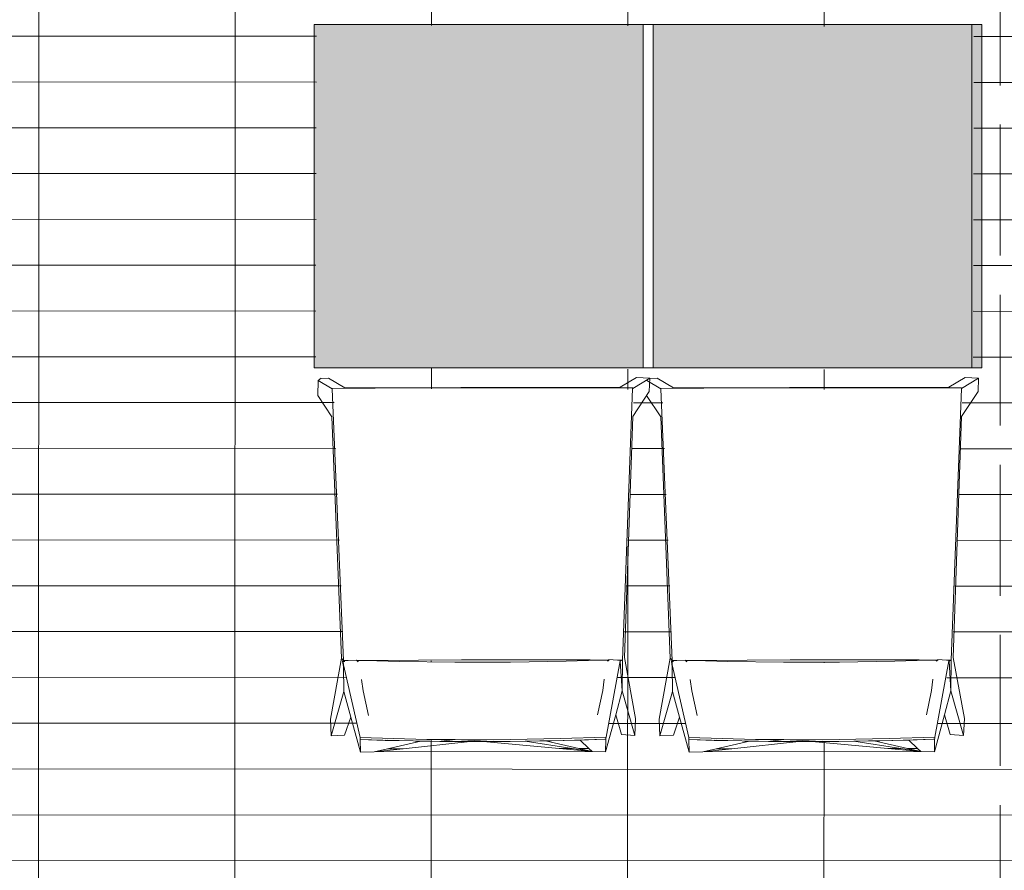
# Model space of a CAD drawing. Header units: millimetres. Extents: x -19278 to 18011, y -32369 to 41467.
# Tile 20 of 64: x -15604 to -14100, y 9336 to 10636. Entities that reach past the tile are written whole.
import ezdxf
from ezdxf.xclip import XClip

# ---------------------------------------------------------------- set-up
doc = ezdxf.new("R2010")
doc.units = ezdxf.units.MM
doc.header["$MEASUREMENT"] = 0
doc.header["$XCLIPFRAME"] = 0
doc.linetypes.add('Przerywana długa', pattern=[260, 200, -60])
for name, color, linetype in [('2D - Rysunki i Obrazki', 7, 'Continuous'), ('PT.A.01_1_Rzuty - ogródek_Nr_pióra__7', 7, 'Continuous'), ('PT.A.01_1_Wnętrze - umeblowanie_Nr_pióra__19', 7, 'Continuous')]:
    doc.layers.add(name, color=color, linetype=linetype)
doc.layers.add('PT.A.01_1_0_Nr_pióra__92_Nr_pióra__11', color=7, linetype='Continuous', lineweight=18, true_color=0xbf8080)
doc.layers.add('PT.A.01_1_Rzuty - ogródek_Nr_pióra__1_Nr_pióra__7', color=7, linetype='Continuous', lineweight=18)
doc.layers.add('PT.A.01_1_Wnętrze - umeblowanie_Nr_pióra__1_Nr_pióra__7', color=7, linetype='Continuous', lineweight=18)

# ---------------------------------------------------------------- blocks, each defined once
blk = doc.blocks.new('Rysunek_1_1', base_point=(2114.4, 3072.6))
at = {"layer": 'PT.A.01_1_Rzuty - ogródek_Nr_pióra__7', "linetype": 'Continuous', "lineweight": 0, "true_color": 0x000000}
h = blk.add_hatch(dxfattribs=at)
h.set_pattern_fill('Siatka_60x120_kopia_kopi_DE', color=18, style=0, pattern_type=2)
h.set_pattern_definition([(359.9746, (-15575.81, 9211.21), (0.031, 70), []), (89.975, (-15575.8, 9211.2), (-300, 0.133), [])])
h.paths.add_polyline_path([(-17056.4, 7416.9), (-17056.4, 6916.1), (-16411.8, 6915.6), (-16411.8, 7415.6), (-15360.6, 7415.6), (-15361.8, 6915.6), (-15161.8, 6915.1), (-15161.8, 7415.6), (-14111.7, 7415.6), (-14111.7, 6916.2), (-14056.4, 6916.1), (-14056.4, 11317), (-15306.4, 11317), (-15306.4, 11617), (-16556.4, 11617), (-16556.4, 7416.9)])
h.paths.add_polyline_path([(-16320.8, 7687.1), (-16320.8, 7692.2), (-16318.8, 7692.2), (-15898.2, 7692), (-15919.9, 7575.4), (-15989.3, 7573.3), (-16091.4, 7572), (-16193.5, 7572.8), (-16295.6, 7575.6)], flags=0)
h.paths.add_polyline_path([(-16320.8, 7693.3), (-16336.8, 8108.5), (-16336.8, 8109.2), (-16271.4, 8109.6), (-16205.9, 8109.8), (-16140.2, 8109.9), (-16074.6, 8109.9), (-16009, 8109.7), (-15943.4, 8109.4), (-15878, 8108.9), (-15878, 8108.2), (-15894.5, 7693.1), (-15901.9, 7693.1), (-15915.1, 7693.9), (-15915.1, 7693.2), (-15943.6, 7693.4), (-16009.2, 7693.8), (-16074.8, 7694), (-16140.5, 7694), (-16206.1, 7693.9), (-16271.7, 7693.6), (-16300.2, 7693.5), (-16300.2, 7694.1), (-16313.4, 7693.4)], flags=0)
h.paths.add_polyline_path([(-15861.9, 8140), (-16364.1, 8141.1), (-16362.9, 8665.6), (-15860.7, 8664.4)], flags=0)
h.paths.add_polyline_path([(-16335.5, 8697.4), (-16335.5, 8698.1), (-16317.4, 9113.2), (-16310.1, 9113.1), (-16296.9, 9112.4), (-16296.9, 9113), (-16268.3, 9112.7), (-16202.8, 9112.1), (-16137.2, 9111.7), (-16071.5, 9111.4), (-16005.9, 9111.3), (-15940.3, 9111.3), (-15911.8, 9111.4), (-15911.8, 9110.8), (-15898.6, 9111.4), (-15891.2, 9111.5), (-15876.6, 8696.2), (-15876.6, 8695.6), (-15942, 8695.4), (-16007.6, 8695.4), (-16073.2, 8695.5), (-16138.9, 8695.8), (-16204.5, 8696.2), (-16270, 8696.7)], flags=0)
h.paths.add_polyline_path([(-16315.5, 9114.3), (-16317.5, 9114.3), (-16317.4, 9119.4), (-16291.7, 9230.8), (-16189.6, 9233.2), (-16087.5, 9233.4), (-15985.4, 9231.7), (-15916, 9229.3), (-15894.9, 9112.6)], flags=0)
h.paths.add_polyline_path([(-15116.6, 7684.3), (-15116.7, 7689.4), (-15114.6, 7689.4), (-14694.1, 7689.2), (-14715.7, 7572.5), (-14785.2, 7570.5), (-14887.3, 7569.2), (-14989.4, 7570), (-15091.4, 7572.8)], flags=0)
h.paths.add_polyline_path([(-15109.3, 7690.6), (-15116.6, 7690.5), (-15132.7, 8105.7), (-15132.7, 8106.4), (-15067.3, 8106.8), (-15001.7, 8107), (-14936.1, 8107.1), (-14870.4, 8107.1), (-14804.8, 8106.9), (-14739.3, 8106.6), (-14673.8, 8106.1), (-14673.8, 8105.4), (-14690.4, 7690.3), (-14697.7, 7690.3), (-14710.9, 7691), (-14711, 7690.4), (-14739.5, 7690.6), (-14805.1, 7691), (-14870.7, 7691.1), (-14936.3, 7691.2), (-15002, 7691.1), (-15067.5, 7690.8), (-15096, 7690.7), (-15096.1, 7691.3)], flags=0)
h.paths.add_polyline_path([(-15159.9, 8138.3), (-15158.7, 8662.8), (-14154.4, 8660.4), (-14155.6, 8136)], flags=0)
h.paths.add_polyline_path([(-15131.3, 8694.6), (-15131.3, 8695.3), (-15113.3, 9110.4), (-15106, 9110.3), (-15092.8, 9109.5), (-15092.7, 9110.2), (-15064.2, 9109.9), (-14998.7, 9109.3), (-14933, 9108.9), (-14867.4, 9108.6), (-14801.7, 9108.5), (-14736.2, 9108.5), (-14707.7, 9108.6), (-14707.6, 9108), (-14694.4, 9108.6), (-14687.1, 9108.6), (-14672.5, 8693.4), (-14672.5, 8692.8), (-14737.9, 8692.6), (-14803.4, 8692.6), (-14869.1, 8692.7), (-14934.7, 8692.9), (-15000.4, 8693.4), (-15065.9, 8693.9)], flags=0)
h.paths.add_polyline_path([(-15111.3, 9111.5), (-15113.4, 9111.5), (-15113.3, 9116.6), (-15087.6, 9228), (-14985.5, 9230.3), (-14883.4, 9230.6), (-14781.3, 9228.9), (-14711.9, 9226.5), (-14690.7, 9109.8)], flags=0)
h.paths.add_polyline_path([(-15083.5, 9538), (-15108.7, 9649.5), (-15108.7, 9654.6), (-15106.7, 9654.6), (-14686.1, 9654.4), (-14707.8, 9537.7), (-14777.2, 9535.7), (-14879.3, 9534.4), (-14981.4, 9535.2)], flags=0)
h.paths.add_polyline_path([(-15108.7, 9655.7), (-15124.7, 10070.9), (-15124.7, 10071.6), (-15059.3, 10072), (-14993.8, 10072.2), (-14928.1, 10072.3), (-14862.5, 10072.3), (-14796.9, 10072.1), (-14731.3, 10071.8), (-14665.9, 10071.3), (-14665.9, 10070.6), (-14682.4, 9655.5), (-14689.8, 9655.5), (-14703, 9656.2), (-14703, 9655.6), (-14731.5, 9655.8), (-14797.1, 9656.2), (-14862.7, 9656.3), (-14928.4, 9656.4), (-14994, 9656.3), (-15059.6, 9656), (-15088.1, 9655.8), (-15088.1, 9656.5), (-15101.3, 9655.8)], flags=0)
h.paths.add_polyline_path([(-15152, 10103.5), (-15150.8, 10628), (-14146.4, 10625.6), (-14147.7, 10101.2)], flags=0)
h.paths.add_polyline_path([(-14614.5, 7683.1), (-14614.5, 7688.3), (-14612.5, 7688.2), (-14191.9, 7688), (-14213.6, 7571.4), (-14283, 7569.3), (-14385.1, 7568), (-14487.2, 7568.8), (-14589.3, 7571.6)], flags=0)
h.paths.add_polyline_path([(-14614.5, 7689.3), (-14630.5, 8104.5), (-14630.5, 8105.2), (-14565.1, 8105.6), (-14499.6, 8105.8), (-14433.9, 8106), (-14368.3, 8105.9), (-14302.6, 8105.7), (-14237.1, 8105.4), (-14171.7, 8104.9), (-14171.7, 8104.3), (-14188.2, 7689.1), (-14195.6, 7689.2), (-14208.8, 7689.9), (-14208.8, 7689.3), (-14237.3, 7689.4), (-14302.9, 7689.8), (-14368.5, 7690), (-14434.2, 7690), (-14499.8, 7689.9), (-14565.4, 7689.6), (-14593.9, 7689.5), (-14593.9, 7690.1), (-14607.1, 7689.4)], flags=0)
h.paths.add_polyline_path([(-15123.4, 10659.8), (-15123.4, 10660.5), (-15105.3, 11075.6), (-15098, 11075.5), (-15084.8, 11074.7), (-15084.8, 11075.4), (-15056.2, 11075.1), (-14990.7, 11074.5), (-14925.1, 11074.1), (-14859.4, 11073.8), (-14793.8, 11073.7), (-14728.2, 11073.7), (-14699.7, 11073.8), (-14699.7, 11073.2), (-14686.5, 11073.8), (-14679.1, 11073.8), (-14664.5, 10658.6), (-14664.5, 10657.9), (-14729.9, 10657.8), (-14795.5, 10657.7), (-14861.1, 10657.9), (-14926.8, 10658.1), (-14992.4, 10658.6), (-15057.9, 10659.1)], flags=0)
h.paths.add_polyline_path([(-14629.2, 8693.5), (-14629.1, 8694.1), (-14611.1, 9109.2), (-14603.8, 9109.1), (-14590.6, 9108.4), (-14590.6, 9109), (-14562, 9108.7), (-14496.5, 9108.1), (-14430.9, 9107.7), (-14365.2, 9107.4), (-14299.6, 9107.3), (-14234, 9107.3), (-14205.5, 9107.4), (-14205.5, 9106.8), (-14192.3, 9107.4), (-14184.9, 9107.5), (-14170.3, 8692.2), (-14170.3, 8691.6), (-14235.7, 8691.4), (-14301.3, 8691.4), (-14366.9, 8691.5), (-14432.6, 8691.8), (-14498.2, 8692.2), (-14563.7, 8692.7)], flags=0)
h.paths.add_polyline_path([(-15103.4, 11076.7), (-15105.4, 11076.7), (-15105.3, 11081.8), (-15079.6, 11193.2), (-14977.5, 11195.5), (-14875.4, 11195.8), (-14773.3, 11194.1), (-14703.9, 11191.7), (-14682.8, 11074.9)], flags=0)
h.paths.add_polyline_path([(-14611.2, 9110.3), (-14611.1, 9115.4), (-14585.4, 9226.9), (-14483.3, 9229.2), (-14381.2, 9229.4), (-14279.1, 9227.7), (-14209.7, 9225.3), (-14188.6, 9108.6), (-14609.1, 9110.3)], flags=0)
h.paths.add_polyline_path([(-14606.5, 9648.3), (-14606.6, 9653.5), (-14604.5, 9653.4), (-14183.9, 9653.2), (-14205.6, 9536.6), (-14275, 9534.5), (-14377.1, 9533.2), (-14479.2, 9534), (-14581.3, 9536.8)], flags=0)
h.paths.add_polyline_path([(-14599.2, 9654.6), (-14606.5, 9654.5), (-14622.6, 10069.7), (-14622.6, 10070.4), (-14557.2, 10070.8), (-14491.6, 10071), (-14426, 10071.1), (-14360.3, 10071.1), (-14294.7, 10070.9), (-14229.1, 10070.6), (-14163.7, 10070.1), (-14163.7, 10069.4), (-14180.3, 9654.3), (-14187.6, 9654.4), (-14200.8, 9655.1), (-14200.8, 9654.5), (-14229.4, 9654.6), (-14294.9, 9655), (-14360.6, 9655.2), (-14426.2, 9655.2), (-14491.8, 9655.1), (-14557.4, 9654.8), (-14585.9, 9654.7), (-14586, 9655.3)], flags=0)
h.paths.add_polyline_path([(-14555.8, 10657.9), (-14621.2, 10658.7), (-14621.2, 10659.3), (-14603.2, 11074.4), (-14595.9, 11074.3), (-14582.6, 11073.6), (-14582.6, 11074.2), (-14554.1, 11073.9), (-14488.5, 11073.3), (-14422.9, 11072.9), (-14357.3, 11072.6), (-14291.6, 11072.5), (-14226.1, 11072.5), (-14197.5, 11072.6), (-14197.5, 11072), (-14184.3, 11072.6), (-14177, 11072.7), (-14162.4, 10657.4), (-14162.4, 10656.8), (-14227.8, 10656.6), (-14293.3, 10656.6), (-14359, 10656.7), (-14424.6, 10657), (-14490.2, 10657.4)], flags=0)
h.paths.add_polyline_path([(-14601.2, 11075.5), (-14603.3, 11075.5), (-14603.2, 11080.6), (-14577.4, 11192.1), (-14475.4, 11194.4), (-14373.3, 11194.6), (-14271.2, 11192.9), (-14201.7, 11190.5), (-14180.6, 11073.8)], flags=0)
at = {"layer": 'PT.A.01_1_Wnętrze - umeblowanie_Nr_pióra__19', "linetype": 'Continuous', "lineweight": 0, "true_color": 0xffffff}
for points in [[(-15154.1, 10629), (-15154.1, 10104.5), (-14651.9, 10104.5), (-14651.9, 10629)], [(-14636.5, 10629), (-14636.5, 10104.5), (-14134.3, 10104.5), (-14134.3, 10629)]]:
    blk.add_hatch(color=7, dxfattribs=at).paths.add_polyline_path(points)
at = {"layer": 'PT.A.01_1_0_Nr_pióra__92_Nr_pióra__11', "linetype": 'Przerywana długa', "flags": 128}
blk.add_lwpolyline([(-14106.4, 7416.1), (-14106.4, 11617)], dxfattribs=at)
at = {"layer": 'PT.A.01_1_Rzuty - ogródek_Nr_pióra__1_Nr_pióra__7', "linetype": 'Continuous'}
for p, q in [((-15154.1, 10629), (-14651.9, 10629)), ((-15154.1, 10629), (-15154.1, 10104.5)), ((-14651.9, 10629), (-14149.8, 10629)), ((-14651.9, 10629), (-14651.9, 10104.5)), ((-14651.9, 10629), (-14651.9, 10104.5)), ((-14149.8, 10629), (-14149.8, 10104.5)), ((-14651.9, 10104.5), (-15154.1, 10104.5)), ((-14149.8, 10104.5), (-14651.9, 10104.5)), ((-15148.7, 10061.8), (-15148.4, 10084.9)), ((-15148.4, 10084.9), (-15143.7, 10088.7)), ((-15126.9, 10072), (-15148.4, 10084.9)), ((-15143.7, 10088.2), (-15132.6, 10088.7)), ((-15143.7, 10088.7), (-15143.7, 10088.2)), ((-15107.7, 10073.8), (-15132.6, 10088.7)), ((-14662.1, 10089.5), (-14686.9, 10074.6)), ((-14641.5, 10088.7), (-14667.7, 10072.8)), ((-14662.1, 10089.5), (-14641.5, 10088.7)), ((-14624.7, 10072), (-14646.3, 10084.9)), ((-14641.5, 10088.7), (-14642.4, 10068.1)), ((-14641.5, 10088.2), (-14630.4, 10088.7)), ((-14641.5, 10088.7), (-14641.5, 10088.2)), ((-14605.6, 10073.8), (-14630.4, 10088.7)), ((-14160, 10089.5), (-14184.7, 10074.6)), ((-14139.3, 10088.7), (-14165.6, 10072.8)), ((-14160, 10089.5), (-14139.3, 10088.7)), ((-14139.3, 10088.7), (-14140.2, 10068.1)), ((-15061.4, 10073.4), (-15126.9, 10072.8)), ((-15126.7, 10072.6), (-15126.9, 10072.8)), ((-15126.9, 10072.8), (-15126.9, 10072)), ((-15061.3, 10073.2), (-15126.7, 10072.6)), ((-15126.7, 10072.6), (-15126.7, 10071.9)), ((-15109.7, 9656.8), (-15126.7, 10071.9)), ((-14686.9, 10074.6), (-15107.7, 10073.8)), ((-14995.9, 10073.8), (-15061.4, 10073.4)), ((-14995.8, 10073.6), (-15061.3, 10073.2)), ((-14930.2, 10074.1), (-14995.9, 10073.8)), ((-14930.2, 10073.8), (-14995.8, 10073.6)), ((-14864.5, 10074.2), (-14930.2, 10074.1)), ((-14864.5, 10073.9), (-14930.2, 10073.8)), ((-14798.8, 10074.2), (-14864.5, 10074.2)), ((-14798.9, 10073.9), (-14864.5, 10073.9)), ((-14733.3, 10073.7), (-14798.9, 10073.9)), ((-14733.2, 10074), (-14798.8, 10074.2)), ((-14667.9, 10073.4), (-14733.3, 10073.7)), ((-14667.7, 10073.7), (-14733.2, 10074)), ((-14683.5, 9657.6), (-14667.9, 10072.7)), ((-14667.9, 10073.4), (-14667.7, 10073.7)), ((-14667.9, 10072.7), (-14667.9, 10073.4)), ((-14667.7, 10072.8), (-14667.7, 10073.7)), ((-14642.4, 10068.1), (-14667.4, 10030.2)), ((-14559.3, 10073.4), (-14624.7, 10072.8)), ((-14624.6, 10072.6), (-14624.7, 10072.8)), ((-14624.7, 10072.8), (-14624.7, 10072)), ((-14559.2, 10073.2), (-14624.6, 10072.6)), ((-14624.6, 10072.6), (-14624.6, 10071.9)), ((-14607.5, 9656.8), (-14624.6, 10071.9)), ((-14184.7, 10074.6), (-14605.6, 10073.8)), ((-14493.7, 10073.8), (-14559.3, 10073.4)), ((-14493.6, 10073.6), (-14559.2, 10073.2)), ((-14428, 10074.1), (-14493.7, 10073.8)), ((-14428, 10073.8), (-14493.6, 10073.6)), ((-14362.3, 10074.2), (-14428, 10074.1)), ((-14362.3, 10073.9), (-14428, 10073.8)), ((-14296.6, 10074.2), (-14362.3, 10074.2)), ((-14296.7, 10073.9), (-14362.3, 10073.9)), ((-14231.2, 10073.7), (-14296.7, 10073.9)), ((-14231, 10074), (-14296.6, 10074.2)), ((-14165.7, 10073.4), (-14231.2, 10073.7)), ((-14165.6, 10073.7), (-14231, 10074)), ((-14181.3, 9657.6), (-14165.7, 10072.7)), ((-14165.7, 10073.4), (-14165.6, 10073.7)), ((-14165.7, 10072.7), (-14165.7, 10073.4)), ((-14165.6, 10072.8), (-14165.6, 10073.7)), ((-14140.2, 10068.1), (-14165.3, 10030.2)), ((-15127.1, 10029.4), (-15148.7, 10061.8)), ((-14624.9, 10029.4), (-14646.5, 10061.8)), ((-15112.7, 9660.7), (-15127.1, 10029.4)), ((-14667.4, 10030.2), (-14680.5, 9661.4)), ((-14610.6, 9660.7), (-14624.9, 10029.4)), ((-14165.3, 10030.2), (-14178.3, 9661.4)), ((-15129.6, 9567.6), (-15112.7, 9660.7)), ((-15112.7, 9660.7), (-15109.8, 9656.9)), ((-15109.8, 9656.9), (-15110.9, 9655.7)), ((-15109.7, 9656.8), (-15109.8, 9656.9)), ((-15109.8, 9656.9), (-15109.8, 9655.7)), ((-15102.4, 9656.9), (-15109.7, 9656.8)), ((-15089.2, 9657.6), (-15102.4, 9656.9)), ((-15089.4, 9657.3), (-15089.2, 9657.6)), ((-15089.1, 9657), (-15089.4, 9657.3)), ((-15089.2, 9657.6), (-15089.1, 9657)), ((-15089.1, 9657), (-15086.7, 9656)), ((-15088, 9656), (-15089.1, 9657)), ((-15089.1, 9657), (-15088.7, 9657)), ((-15086.8, 9656.1), (-15088.7, 9657)), ((-15088.7, 9657), (-15087.9, 9657)), ((-15087, 9655.2), (-15088, 9656)), ((-15087.9, 9657), (-15075.3, 9657.1)), ((-15075.3, 9657.1), (-15060.6, 9657.2)), ((-15075.3, 9657.1), (-15024.5, 9655.5)), ((-15060.6, 9657.2), (-14995, 9657.6)), ((-14995, 9657.6), (-14929.4, 9657.9)), ((-14929.4, 9657.9), (-14863.8, 9658)), ((-14863.8, 9658), (-14798.1, 9658)), ((-14854.3, 9654.5), (-14769.2, 9656)), ((-14798.1, 9658), (-14732.6, 9657.8)), ((-14769.2, 9656), (-14718.3, 9657.7)), ((-14732.6, 9657.8), (-14718.3, 9657.7)), ((-14718.3, 9657.7), (-14705.2, 9657.7)), ((-14708.5, 9539.8), (-14687.1, 9656.5)), ((-14705.2, 9657.7), (-14706.8, 9656.8)), ((-14706.5, 9655.9), (-14705.3, 9656.7)), ((-14705.3, 9656.7), (-14704.1, 9657.7)), ((-14705.2, 9657.7), (-14704.1, 9657.7)), ((-14703.8, 9658), (-14704.1, 9657.7)), ((-14704.1, 9657.7), (-14704, 9658)), ((-14690.8, 9657.6), (-14704, 9658.3)), ((-14704, 9658), (-14704, 9658.3)), ((-14683.6, 9657.6), (-14690.8, 9657.6)), ((-14686.8, 9656), (-14683.6, 9657.6)), ((-14686.8, 9656), (-14683.8, 9610.5)), ((-14683.4, 9657.7), (-14683.8, 9610.5)), ((-14683.5, 9657.6), (-14683.6, 9657.6)), ((-14683.4, 9657.7), (-14683.5, 9657.6)), ((-14680.5, 9661.4), (-14663.3, 9568.4)), ((-14627.4, 9567.6), (-14610.6, 9660.7)), ((-14610.6, 9660.7), (-14607.6, 9656.9)), ((-14607.6, 9656.9), (-14608.7, 9655.7)), ((-14607.5, 9656.8), (-14607.6, 9656.9)), ((-14607.6, 9656.9), (-14607.6, 9655.7)), ((-14600.2, 9656.9), (-14607.5, 9656.8)), ((-14587, 9657.6), (-14600.2, 9656.9)), ((-14587.2, 9657.3), (-14587, 9657.6)), ((-14587, 9657), (-14587.2, 9657.3)), ((-14587, 9657.6), (-14587, 9657)), ((-14587, 9657), (-14584.6, 9656)), ((-14585.9, 9656), (-14587, 9657)), ((-14587, 9657), (-14586.5, 9657)), ((-14584.7, 9656.1), (-14586.5, 9657)), ((-14586.5, 9657), (-14585.7, 9657)), ((-14584.9, 9655.2), (-14585.9, 9656)), ((-14585.7, 9657), (-14573.1, 9657.1)), ((-14573.1, 9657.1), (-14558.4, 9657.2)), ((-14573.1, 9657.1), (-14522.3, 9655.5)), ((-14558.4, 9657.2), (-14492.9, 9657.6)), ((-14492.9, 9657.6), (-14427.3, 9657.9)), ((-14427.3, 9657.9), (-14361.6, 9658)), ((-14361.6, 9658), (-14296, 9658)), ((-14352.1, 9654.5), (-14267.1, 9656)), ((-14296, 9658), (-14230.4, 9657.8)), ((-14267.1, 9656), (-14216.2, 9657.7)), ((-14230.4, 9657.8), (-14216.2, 9657.7)), ((-14216.2, 9657.7), (-14203, 9657.7)), ((-14206.4, 9539.8), (-14185, 9656.5)), ((-14203, 9657.7), (-14204.7, 9656.8)), ((-14204.3, 9655.9), (-14203.2, 9656.7)), ((-14203.2, 9656.7), (-14201.9, 9657.7)), ((-14203, 9657.7), (-14201.9, 9657.7)), ((-14188.6, 9657.6), (-14201.9, 9658.3)), ((-14201.9, 9658), (-14201.9, 9658.3)), ((-14201.7, 9658), (-14201.9, 9657.7)), ((-14201.9, 9657.7), (-14201.9, 9658)), ((-14181.5, 9657.6), (-14188.6, 9657.6)), ((-14184.6, 9656), (-14181.5, 9657.6)), ((-14184.6, 9656), (-14181.7, 9610.5)), ((-14181.2, 9657.7), (-14181.7, 9610.5)), ((-14181.3, 9657.6), (-14181.5, 9657.6)), ((-14181.2, 9657.7), (-14181.3, 9657.6)), ((-14178.3, 9661.4), (-14161.1, 9568.4)), ((-15109.7, 9648.1), (-15110.9, 9655.7)), ((-15110.9, 9655.7), (-15109.7, 9650.6)), ((-15107.7, 9655.7), (-15109.8, 9655.7)), ((-15109.8, 9655.7), (-15109.7, 9650.6)), ((-15109.7, 9650.6), (-15084.2, 9539.1)), ((-15109.2, 9609.7), (-15109.7, 9648.1)), ((-15024.5, 9655.5), (-14939.4, 9654.3)), ((-14939.4, 9654.3), (-14854.3, 9654.5)), ((-14607.5, 9648.1), (-14608.7, 9655.7)), ((-14608.7, 9655.7), (-14607.5, 9650.6)), ((-14605.5, 9655.7), (-14607.6, 9655.7)), ((-14607.6, 9655.7), (-14607.5, 9650.6)), ((-14607.5, 9650.6), (-14582.1, 9539.1)), ((-14607, 9609.7), (-14607.5, 9648.1)), ((-14522.3, 9655.5), (-14437.2, 9654.3)), ((-14437.2, 9654.3), (-14352.1, 9654.5)), ((-15079.5, 9610.8), (-15082, 9628.2)), ((-14711.4, 9628.4), (-14713.6, 9611.4)), ((-14577.3, 9610.8), (-14579.8, 9628.2)), ((-14209.2, 9628.4), (-14211.4, 9611.4)), ((-15071.5, 9573.2), (-15079.5, 9610.8)), ((-14721.4, 9574), (-14713.6, 9611.4)), ((-14569.3, 9573.2), (-14577.3, 9610.8)), ((-14219.2, 9574), (-14211.4, 9611.4)), ((-15109.2, 9609.7), (-15128.4, 9541.8)), ((-15098.2, 9570.2), (-15109.2, 9609.7)), ((-14683.8, 9610.5), (-14693.7, 9574.1)), ((-14664.4, 9542.6), (-14683.8, 9610.5)), ((-14607, 9609.7), (-14626.2, 9541.8)), ((-14596.1, 9570.2), (-14607, 9609.7)), ((-14181.7, 9610.5), (-14191.6, 9574.1)), ((-14162.2, 9542.6), (-14181.7, 9610.5)), ((-15128.4, 9541.8), (-15129.6, 9567.6)), ((-15107.8, 9542.9), (-15098.2, 9570.2)), ((-15083.5, 9516.9), (-15098.2, 9570.2)), ((-14693.7, 9574.1), (-14709.2, 9517.5)), ((-14693.7, 9574.1), (-14685, 9543.7)), ((-14663.3, 9568.4), (-14664.4, 9542.6)), ((-14626.2, 9541.8), (-14627.4, 9567.6)), ((-14605.6, 9542.9), (-14596.1, 9570.2)), ((-14581.3, 9516.9), (-14596.1, 9570.2)), ((-14191.6, 9574.1), (-14207, 9517.5)), ((-14191.6, 9574.1), (-14182.8, 9543.7)), ((-14161.1, 9568.4), (-14162.2, 9542.6)), ((-15128.4, 9541.8), (-15107.8, 9542.9)), ((-15084.2, 9539.1), (-15084.2, 9537.6)), ((-15084.2, 9539.1), (-14982.2, 9536.5)), ((-15084.2, 9537.6), (-15084.1, 9536.1)), ((-15084.1, 9536.1), (-15045.7, 9534.9)), ((-15084.1, 9536.1), (-15049.4, 9535.1)), ((-15084.1, 9536.1), (-15083.5, 9516.9)), ((-14982.2, 9536.5), (-14938.9, 9536.3)), ((-14938.9, 9536.3), (-14959.6, 9533.5)), ((-14938.9, 9536.3), (-14880.1, 9536)), ((-14938.9, 9536.3), (-14880.7, 9533.2)), ((-14880.1, 9536), (-14778, 9537.6)), ((-14778, 9537.6), (-14708.5, 9539.8)), ((-14772.4, 9534.8), (-14710.5, 9536.7)), ((-14748.1, 9535.4), (-14710.5, 9536.7)), ((-14710.5, 9536.7), (-14710, 9536.7)), ((-14709.4, 9536.7), (-14710, 9536.7)), ((-14709.4, 9536.7), (-14709, 9536.7)), ((-14709.2, 9517.5), (-14708.6, 9536.7)), ((-14708.6, 9536.7), (-14709, 9536.7)), ((-14708.6, 9538.3), (-14708.5, 9539.8)), ((-14708.6, 9536.7), (-14708.6, 9538.3)), ((-14685, 9543.7), (-14664.4, 9542.6)), ((-14626.2, 9541.8), (-14605.6, 9542.9)), ((-14582.1, 9539.1), (-14582, 9537.6)), ((-14582.1, 9539.1), (-14480, 9536.5)), ((-14582, 9537.6), (-14582, 9536.1)), ((-14582, 9536.1), (-14543.5, 9534.9)), ((-14582, 9536.1), (-14547.2, 9535.1)), ((-14582, 9536.1), (-14581.3, 9516.9)), ((-14480, 9536.5), (-14436.8, 9536.3)), ((-14436.8, 9536.3), (-14457.4, 9533.5)), ((-14436.8, 9536.3), (-14377.9, 9536)), ((-14436.8, 9536.3), (-14378.6, 9533.2)), ((-14377.9, 9536), (-14275.8, 9537.6)), ((-14275.8, 9537.6), (-14206.4, 9539.8)), ((-14270.2, 9534.8), (-14208.4, 9536.7)), ((-14245.9, 9535.4), (-14208.4, 9536.7)), ((-14208.4, 9536.7), (-14207.8, 9536.7)), ((-14207.3, 9536.7), (-14207.8, 9536.7)), ((-14207.3, 9536.7), (-14206.9, 9536.7)), ((-14207, 9517.5), (-14206.5, 9536.7)), ((-14206.5, 9536.7), (-14206.9, 9536.7)), ((-14206.5, 9536.7), (-14206.4, 9538.3)), ((-14206.4, 9538.3), (-14206.4, 9539.8)), ((-14182.8, 9543.7), (-14162.2, 9542.6)), ((-15062.9, 9517.5), (-15018.3, 9522.2)), ((-15042.4, 9522.2), (-15062.9, 9517.5)), ((-15045.7, 9534.9), (-15049.4, 9535.1)), ((-15045.7, 9534.9), (-15044.6, 9535)), ((-15042.7, 9535), (-15045.7, 9534.9)), ((-15045.7, 9534.9), (-15025.3, 9534.5)), ((-14991.4, 9533.7), (-15042.4, 9522.2)), ((-15018.3, 9522.2), (-15042.4, 9522.2)), ((-15025.2, 9534.5), (-15025.3, 9534.5)), ((-15024.9, 9534.5), (-15025.1, 9534.5)), ((-15024.8, 9534.5), (-15024.9, 9534.5)), ((-15024.9, 9534.5), (-15024.9, 9534.5)), ((-15024.6, 9534.5), (-15024.8, 9534.5)), ((-14981.4, 9533.7), (-15024.6, 9534.5)), ((-15018.3, 9522.2), (-14916.1, 9533)), ((-15000.1, 9533.8), (-14991.4, 9533.7)), ((-14991.2, 9533.7), (-14991.4, 9533.7)), ((-14985.7, 9533.7), (-14991.2, 9533.7)), ((-14985.7, 9533.7), (-14961.4, 9533.3)), ((-14977.9, 9533.6), (-14985.7, 9533.7)), ((-14981.4, 9533.7), (-14977.9, 9533.6)), ((-14977.8, 9533.6), (-14961.4, 9533.3)), ((-14962.4, 9533.4), (-14977.8, 9533.6)), ((-14962.4, 9533.4), (-14960.4, 9533.4)), ((-14961.4, 9533.3), (-14962.4, 9533.4)), ((-14960.4, 9533.4), (-14961.4, 9533.3)), ((-14961.4, 9533.3), (-14942.5, 9533.2)), ((-14959.6, 9533.5), (-14960.4, 9533.4)), ((-14960.4, 9533.4), (-14942.5, 9533.2)), ((-14959.6, 9533.5), (-14935.6, 9533.2)), ((-14959.5, 9533.5), (-14896.7, 9533.1)), ((-14942.5, 9533.2), (-14921.5, 9533)), ((-14942.5, 9533.2), (-14896.4, 9533.1)), ((-14934.4, 9533.2), (-14935.6, 9533.2)), ((-14896.9, 9533.1), (-14934.4, 9533.2)), ((-14917.5, 9533), (-14921.5, 9533)), ((-14917.5, 9533), (-14916.1, 9533)), ((-14916.1, 9533), (-14896.9, 9533.1)), ((-14896.9, 9533.1), (-14896.4, 9533.1)), ((-14896.4, 9533.1), (-14896.3, 9533.1)), ((-14896.3, 9533.1), (-14895.8, 9533.1)), ((-14780.1, 9522.6), (-14896.3, 9533.1)), ((-14895.2, 9533.1), (-14895.8, 9533.1)), ((-14895.1, 9533.1), (-14895.2, 9533.1)), ((-14878.1, 9533.1), (-14895.1, 9533.1)), ((-14893.3, 9533.1), (-14895.1, 9533.1)), ((-14893.3, 9533.1), (-14879.5, 9533.2)), ((-14880.7, 9533.2), (-14893.3, 9533.1)), ((-14893.3, 9533.1), (-14878.1, 9533.1)), ((-14880.7, 9533.2), (-14879.5, 9533.2)), ((-14858.4, 9533.3), (-14879.5, 9533.2)), ((-14879.5, 9533.2), (-14877.1, 9533.1)), ((-14878.1, 9533.1), (-14877.1, 9533.1)), ((-14877.1, 9533.1), (-14877.3, 9533.2)), ((-14877.1, 9533.1), (-14858.4, 9533.3)), ((-14858.3, 9533.3), (-14858.4, 9533.3)), ((-14858.3, 9533.3), (-14855, 9533.3)), ((-14855, 9533.3), (-14809.6, 9534)), ((-14855, 9533.3), (-14832.1, 9533.5)), ((-14832.1, 9533.5), (-14809.6, 9534)), ((-14760.1, 9522.7), (-14832.1, 9533.5)), ((-14809.4, 9534), (-14809.6, 9534)), ((-14808.8, 9534), (-14809.4, 9534)), ((-14808.8, 9534), (-14801.4, 9534.2)), ((-14808.8, 9534), (-14801, 9534.1)), ((-14801.4, 9534.2), (-14795.4, 9534.3)), ((-14801.4, 9534.2), (-14801, 9534.1)), ((-14801, 9534.1), (-14792.9, 9534.2)), ((-14801, 9534.1), (-14750.2, 9522.7)), ((-14795.4, 9534.3), (-14795, 9534.3)), ((-14795, 9534.3), (-14792.8, 9534.3)), ((-14795, 9534.3), (-14792.9, 9534.2)), ((-14792.9, 9534.2), (-14774.2, 9534.8)), ((-14791.8, 9534.4), (-14792.9, 9534.2)), ((-14792.9, 9534.2), (-14792.1, 9534.4)), ((-14792.3, 9534.4), (-14792.8, 9534.3)), ((-14792.8, 9534.3), (-14792.8, 9534.3)), ((-14791.7, 9534.4), (-14791.8, 9534.4)), ((-14791.7, 9534.4), (-14774.2, 9534.8)), ((-14760.1, 9522.7), (-14780.1, 9522.6)), ((-14729.8, 9518.1), (-14780.1, 9522.6)), ((-14773.9, 9534.8), (-14774.2, 9534.8)), ((-14773.2, 9534.8), (-14773.9, 9534.8)), ((-14772.4, 9534.8), (-14773.2, 9534.8)), ((-14772.4, 9534.8), (-14748.1, 9535.4)), ((-14729.8, 9518.1), (-14760.1, 9522.7)), ((-14734.7, 9522.7), (-14750.2, 9522.7)), ((-14750.2, 9522.7), (-14729.8, 9518.1)), ((-14734.7, 9522.7), (-14748.1, 9535.4)), ((-14729.8, 9518.1), (-14734.7, 9522.7)), ((-14560.7, 9517.5), (-14516.2, 9522.2)), ((-14540.2, 9522.2), (-14560.7, 9517.5)), ((-14543.5, 9534.9), (-14547.2, 9535.1)), ((-14543.5, 9534.9), (-14542.5, 9535)), ((-14540.5, 9535), (-14543.5, 9534.9)), ((-14543.5, 9534.9), (-14523.1, 9534.5)), ((-14489.2, 9533.7), (-14540.2, 9522.2)), ((-14516.2, 9522.2), (-14540.2, 9522.2)), ((-14523, 9534.5), (-14523.1, 9534.5)), ((-14522.8, 9534.5), (-14523, 9534.5)), ((-14522.7, 9534.5), (-14522.8, 9534.5)), ((-14522.8, 9534.5), (-14522.8, 9534.5)), ((-14522.4, 9534.5), (-14522.7, 9534.5)), ((-14479.3, 9533.7), (-14522.4, 9534.5)), ((-14516.2, 9522.2), (-14413.9, 9533)), ((-14498, 9533.8), (-14489.2, 9533.7)), ((-14489, 9533.7), (-14489.2, 9533.7)), ((-14483.6, 9533.7), (-14489, 9533.7)), ((-14483.6, 9533.7), (-14459.2, 9533.3)), ((-14475.7, 9533.6), (-14483.6, 9533.7)), ((-14479.3, 9533.7), (-14475.7, 9533.6)), ((-14475.6, 9533.6), (-14459.2, 9533.3)), ((-14460.2, 9533.4), (-14475.6, 9533.6)), ((-14460.2, 9533.4), (-14458.3, 9533.4)), ((-14459.2, 9533.3), (-14460.2, 9533.4)), ((-14458.3, 9533.4), (-14459.2, 9533.3)), ((-14459.2, 9533.3), (-14440.3, 9533.2)), ((-14457.4, 9533.5), (-14458.3, 9533.4)), ((-14458.3, 9533.4), (-14440.3, 9533.2)), ((-14457.4, 9533.5), (-14433.4, 9533.2)), ((-14457.4, 9533.5), (-14394.6, 9533.1)), ((-14440.3, 9533.2), (-14419.3, 9533)), ((-14440.3, 9533.2), (-14394.2, 9533.1)), ((-14432.3, 9533.2), (-14433.4, 9533.2)), ((-14394.7, 9533.1), (-14432.3, 9533.2)), ((-14415.3, 9533), (-14419.3, 9533)), ((-14415.3, 9533), (-14413.9, 9533)), ((-14413.9, 9533), (-14394.7, 9533.1)), ((-14394.7, 9533.1), (-14394.2, 9533.1)), ((-14394.2, 9533.1), (-14394.2, 9533.1)), ((-14394.2, 9533.1), (-14393.7, 9533.1)), ((-14277.9, 9522.6), (-14394.2, 9533.1)), ((-14393.1, 9533.1), (-14393.7, 9533.1)), ((-14393, 9533.1), (-14393.1, 9533.1)), ((-14376, 9533.1), (-14393, 9533.1)), ((-14391.1, 9533.1), (-14393, 9533.1)), ((-14391.1, 9533.1), (-14377.4, 9533.2)), ((-14378.6, 9533.2), (-14391.1, 9533.1)), ((-14391.1, 9533.1), (-14376, 9533.1)), ((-14378.6, 9533.2), (-14377.4, 9533.2)), ((-14356.2, 9533.3), (-14377.4, 9533.2)), ((-14377.4, 9533.2), (-14375, 9533.1)), ((-14376, 9533.1), (-14375, 9533.1)), ((-14375, 9533.1), (-14375.1, 9533.2)), ((-14375, 9533.1), (-14356.2, 9533.3)), ((-14356.2, 9533.3), (-14356.2, 9533.3)), ((-14356.2, 9533.3), (-14352.8, 9533.3)), ((-14352.8, 9533.3), (-14307.4, 9534)), ((-14352.8, 9533.3), (-14329.9, 9533.5)), ((-14329.9, 9533.5), (-14307.4, 9534)), ((-14258, 9522.7), (-14329.9, 9533.5)), ((-14307.2, 9534), (-14307.4, 9534)), ((-14306.7, 9534), (-14307.2, 9534)), ((-14306.7, 9534), (-14299.2, 9534.2)), ((-14306.7, 9534), (-14298.9, 9534.1)), ((-14299.2, 9534.2), (-14293.2, 9534.3)), ((-14299.2, 9534.2), (-14298.9, 9534.1)), ((-14298.9, 9534.1), (-14290.7, 9534.2)), ((-14298.9, 9534.1), (-14248, 9522.7)), ((-14293.2, 9534.3), (-14292.8, 9534.3)), ((-14292.8, 9534.3), (-14290.7, 9534.3)), ((-14292.8, 9534.3), (-14290.7, 9534.2)), ((-14290.7, 9534.2), (-14272.1, 9534.8)), ((-14289.6, 9534.4), (-14290.7, 9534.2)), ((-14290.2, 9534.4), (-14290.7, 9534.3)), ((-14290.7, 9534.2), (-14290, 9534.4)), ((-14290.7, 9534.3), (-14290.7, 9534.3)), ((-14289.6, 9534.4), (-14272.1, 9534.8)), ((-14289.6, 9534.4), (-14289.6, 9534.4)), ((-14258, 9522.7), (-14277.9, 9522.6)), ((-14227.7, 9518.1), (-14277.9, 9522.6)), ((-14271.7, 9534.8), (-14272.1, 9534.8)), ((-14271, 9534.8), (-14271.7, 9534.8)), ((-14270.2, 9534.8), (-14271, 9534.8)), ((-14270.2, 9534.8), (-14245.9, 9535.4)), ((-14227.7, 9518.1), (-14258, 9522.7)), ((-14232.5, 9522.7), (-14248, 9522.7)), ((-14248, 9522.7), (-14227.7, 9518.1)), ((-14232.5, 9522.7), (-14245.9, 9535.4)), ((-14227.7, 9518.1), (-14232.5, 9522.7)), ((-15083.5, 9516.9), (-15062.9, 9517.5)), ((-15083.5, 9516.9), (-15083.5, 9516.9)), ((-15062.9, 9517.5), (-14729.8, 9518.1)), ((-14729.8, 9518.1), (-14709.2, 9517.5)), ((-14581.3, 9516.9), (-14560.7, 9517.5)), ((-14581.3, 9516.9), (-14581.3, 9516.9)), ((-14560.7, 9517.5), (-14227.7, 9518.1)), ((-14227.7, 9518.1), (-14207, 9517.5))]:
    blk.add_line(p, q, dxfattribs=at)
at = {"layer": 'PT.A.01_1_Wnętrze - umeblowanie_Nr_pióra__1_Nr_pióra__7', "linetype": 'Continuous', "flags": 128}
for points in [[(-15154.1, 10629), (-14651.9, 10629), (-14651.9, 10104.5), (-15154.1, 10104.5)], [(-14636.5, 10629), (-14134.3, 10629), (-14134.3, 10104.5), (-14636.5, 10104.5)]]:
    blk.add_lwpolyline(points, close=True, dxfattribs=at)

msp = doc.modelspace()

# ---------------------------------------------------------------- block references
at = {"layer": '2D - Rysunki i Obrazki', "color": 151, "linetype": 'Continuous', "lineweight": 13, "true_color": 0x80c2ff}
ref = msp.add_blockref('Rysunek_1_1', (2114.4, 3072.6), dxfattribs=at)
XClip(ref).set_block_clipping_path([(-11177.5234049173, -36557.2258517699), (29952.3944637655, -28108.1790241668), (15406.2423630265, 42702.4169420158), (-25723.6755056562, 34253.3701144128)])

doc.saveas('drawing.dxf')
